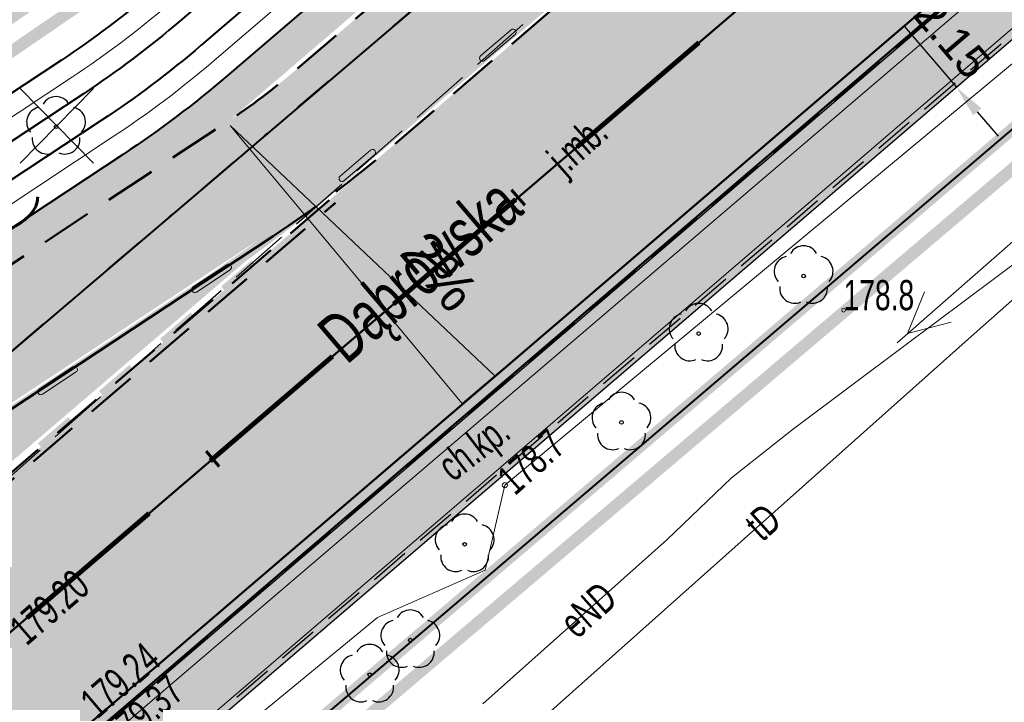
# Model space of a CAD drawing. Header units: metres. Extents: x 7429064 to 7431133, y 5709479 to 5714472.
# Tile 87 of 140: x 7429667 to 7429692, y 5709994 to 5710011. Entities that reach past the tile are written whole.
import ezdxf
from ezdxf.enums import TextEntityAlignment as Align

# ---------------------------------------------------------------- set-up
doc = ezdxf.new("R2010")
doc.units = ezdxf.units.M
for name, pattern in [('1', [0]), ('12', [3, 1, -1, 0, -1]), ('2_KTCR02', [1.5, 1, -0.5]), ('2_KTJZ01', [2, 1.5, -0.5]), ('2_KTKR01', [0]), ('3_14', [1, -1]), ('3_KTCR02', [1.5, 1, -0.5]), ('3_KTJZ01', [2, 1.5, -0.5]), ('3_KTKR01', [0]), ('4_SUPE_01', [0]), ('4_SUPT_01', [0]), ('4_SUPW_01', [0]), ('7_1', [0]), ('7_SUPE_01', [0]), ('7_SUPT_01', [0]), ('7_SUPW_01', [0]), ('ACAD_ISO03W100', [30, 12, -18]), ('CENTER2', [1.125, 0.75, -0.125, 0.125, -0.125]), ('DASHED', [19.05, 12.7, -6.35]), ('HIDDEN', [0.375, 0.25, -0.125])]:
    doc.linetypes.add(name, pattern=pattern)
for name, color, linetype in [('_1_Mapa', 7, 'Continuous'), ('_1_X-REFY', 7, 'Continuous'), ('C-DROGI-SYTUACJA-ETYKIETY', 7, 'Continuous'), ('zzz.gaHSDomyslna', 7, 'Continuous')]:
    doc.layers.add(name, color=color, linetype=linetype)
doc.layers.add('_Brudnopis', color=22, linetype='Continuous', lineweight=50, plot=False)
for name, color, linetype, lineweight in [('_D_4_ŚCIEK PRZYKRAWĘŻNIKOWY_2 KOSTKI', 200, 'DASHED', 50), ('_D_7_PAS DROGOWY-LINIA ROZGR TEREN INW', 222, 'HIDDEN', 50), ('_D_7_PAS DROGOWY_PODZIAL', 1, 'Continuous', 50), ('_D_7_TEREN NIEZBEDNY DLA OB_BUD', 252, 'HIDDEN', 50), ('_D_8_Wymiary', 7, 'Continuous', 20), ('_skarpy', 84, 'Continuous', 40), ('_wycinka_ZUDP', 1, 'Continuous', 30), ('D_1_KOCIE OCZKA', 7, 'Continuous', 50), ('D_1_LINIA_KRAWĘŻNIK KAM_20_30 WYN 0 CM_BEZ FAZY', 80, 'DASHED', 50), ('D_1_LINIA_KRAWĘŻNIK_BET_20_30 WYN 12 CM - III', 7, 'Continuous', 50), ('D_1_Nachylenie_poprzeczne', 7, 'Continuous', 20), ('DZIAŁKI_ZRID', 5, 'ACAD_ISO03W100', 60), ('gaPoziome', 7, 'Continuous', 30), ('GMINA_L_0', 252, '12', 35), ('KRAWĘŻNIK BETONOWY 12_25 WYN 0 CM', 250, 'DASHED', 50), ('KTCR_E_T_1', 252, 'Continuous', 15), ('KTCR_L_1', 252, '2_KTCR02', 30), ('KTJZ_E_T_0', 252, 'Continuous', 15), ('KTJZ_L_0', 252, '2_KTJZ01', 30), ('KTKR_L_0', 252, '2_KTKR01', 30), ('KTUL_E_T_0', 252, 'Continuous', 25), ('OBOP_T_1', 82, 'Continuous', 30), ('RTPW_T_0', 252, 'Continuous', 15), ('RTPW_T_1', 252, 'Continuous', 15), ('skarpa', 82, 'ŚLADY', 20), ('SUPE_E_T_3', 252, 'Continuous', 15), ('SUPE_L_3', 252, '4_SUPE_01', 18), ('SUPT_E_T_0', 252, 'Continuous', 15), ('SUPT_L_0', 252, '4_SUPT_01', 18), ('SUPW_L_0', 252, '4_SUPW_01', 18), ('SUTT_T_0', 252, 'Continuous', 18)]:
    doc.layers.add(name, color=color, linetype=linetype, lineweight=lineweight)
doc.layers.add('D_1_LINIA_OBRZEŻE_BET_6x30cm - III', color=24, linetype='Continuous', lineweight=30, transparency=0.3)
for name, color, linetype, lineweight, true_color, transparency in [('D_2_HECZ_CHODNIK_KOSTKA', 7, 'Continuous', 0, 0xf7f588, 0.35), ('D_2_HECZ_JEZDNIA KR3- NOWA KONSTRUKCJA', 7, 'Continuous', 13, 0x99e6ff, 0.3), ('D_2_HECZ_JEZDNIA KR3- NOWA KONSTRUKCJA G4', 7, 'Continuous', 13, 0xbdbdbd, 0.3), ('D_2_HECZ_ZATOKI AUTOBUSOWE', 7, 'Continuous', 0, 0x002e23, 0.5)]:
    doc.layers.add(name, color=color, linetype=linetype, lineweight=lineweight, true_color=true_color, transparency=transparency)
for name, color, linetype, lineweight, true_color in [('DZIALKA_L_0', 7, '1', 40, 0x008000), ('HECZ DROGI ROWEROWE', 7, 'Continuous', 13, 0xff8a8a), ('OBOP_T_1_a', 7, 'Continuous', 30, 0x008000)]:
    doc.layers.add(name, color=color, linetype=linetype, lineweight=lineweight, true_color=true_color)
doc.styles.add('ARIAL', font='arial.ttf')
doc.styles.add('major_arial', font='arial.ttf')
doc.linetypes.add('ŚLADY', pattern='A,3.81,[130,ltypeshp.shx,S=6.35,R=0,X=0,Y=0],3.81', length=7.62)
doc.dimstyles.new('major_500', dxfattribs={"dimtxt": 0.8, "dimasz": 0.8, "dimexe": 0.5, "dimexo": 1, "dimgap": 0.3, "dimtad": 1, "dimzin": 1, "dimdsep": 46, "dimtxsty": 'major_arial', "dimcen": 0, "dimse1": 1, "dimse2": 1, "dimaunit": 1, "dimadec": 1, "dimazin": 0, "dimtfac": 1, "dimtix": 1, "dimtmove": 0, "dimatfit": 3, "dimfxl": 2, "dimfxlon": 1, "dimtolj": 1, "dimarcsym": 0})

# ---------------------------------------------------------------- blocks, each defined once
blk = doc.blocks.new('*D48')
at = {"layer": '_D_8_Wymiary', "color": 0, "lineweight": -2, "transparency": 16777216}
for p, q in [((7429685.578, 5710015.18), (7429685.198, 5710014.855)), ((7429686.098, 5710014.572), (7429688.959, 5710011.23)), ((7429689.479, 5710010.622), (7429689.099, 5710010.297))]:
    blk.add_line(p, q, dxfattribs=at)
at = {"layer": '_D_8_Wymiary', "color": 0, "transparency": 16777216}
for points in [[(7429686.199, 5710014.659), (7429685.997, 5710014.486), (7429685.578, 5710015.18)], [(7429689.06, 5710011.316), (7429688.858, 5710011.143), (7429689.479, 5710010.622)]]:
    blk.add_solid(points, dxfattribs=at)
at = {"layer": 'Defpoints', "color": 0, "transparency": 16777216}
for p in [(7429685.93, 5710015.482), (7429689.479, 5710010.622), (7429689.623, 5710010.745)]:
    blk.add_point(p, dxfattribs=at)
at = {"layer": '_D_8_Wymiary', "color": 0, "transparency": 16777216, "insert": (7429688.067, 5710013.362), "char_height": 0.8, "attachment_point": 5, "rotation": 310.559, "style": 'major_arial'}
blk.add_mtext('\\A1;6.00', dxfattribs=at)
blk = doc.blocks.new('*D49')
at = {"layer": '_D_8_Wymiary', "color": 0, "lineweight": -2, "transparency": 16777216}
for p, q in [((7429688.959, 5710011.23), (7429688.439, 5710011.837)), ((7429689.479, 5710010.622), (7429689.099, 5710010.297)), ((7429689.479, 5710010.622), (7429690.779, 5710009.102)), ((7429690.779, 5710009.102), (7429691.159, 5710009.427)), ((7429691.3, 5710008.495), (7429691.82, 5710007.887))]:
    blk.add_line(p, q, dxfattribs=at)
at = {"layer": '_D_8_Wymiary', "color": 0, "transparency": 16777216}
for points in [[(7429689.06, 5710011.316), (7429688.858, 5710011.143), (7429689.479, 5710010.622)], [(7429691.401, 5710008.581), (7429691.198, 5710008.408), (7429690.779, 5710009.102)]]:
    blk.add_solid(points, dxfattribs=at)
at = {"layer": 'Defpoints', "color": 0, "transparency": 16777216}
for p in [(7429689.623, 5710010.745), (7429690.775, 5710009.099), (7429690.779, 5710009.102)]:
    blk.add_point(p, dxfattribs=at)
at = {"layer": '_D_8_Wymiary', "color": 0, "transparency": 16777216, "insert": (7429690.667, 5710010.323), "char_height": 0.8, "attachment_point": 5, "rotation": 310.559, "style": 'major_arial'}
blk.add_mtext('\\A1;2.15', dxfattribs=at)
blk = doc.blocks.new('A$C59100B2D')
at = {"layer": '_wycinka_ZUDP'}
for points in [[(0.701, -0.713), (-0.701, 0.713)], [(-0.7, -0.713), (0.701, 0.713)]]:
    blk.add_lwpolyline(points, dxfattribs=at)
blk = doc.blocks.new('3_OBOP02_01')
at = {"linetype": 'Continuous'}
blk.add_circle((0, 0), 0.045, dxfattribs=at)
for centre, start, end in [((0, 0.375), 30.1401, 149.8599), ((-0.357, 0.116), 102.1445, 221.86), ((0.357, 0.116), 318.14, 77.8555), ((-0.22, -0.303), 174.1482, 293.8542), ((0.22, -0.303), 246.1458, 5.8518)]:
    blk.add_arc(centre, 0.375, start, end, dxfattribs=at)
blk = doc.blocks.new('3_RTPW01')
at = {"linetype": 'Continuous'}
blk.add_circle((0, 0), 0.045, dxfattribs=at)
blk = doc.blocks.new('4_OBOP02_01')
at = {"linetype": 'Continuous'}
blk.add_circle((0, 0), 0.045, dxfattribs=at)
for centre, start, end in [((0, 0.375), 30.1401, 149.8599), ((-0.357, 0.116), 102.1445, 221.86), ((0.357, 0.116), 318.14, 77.8555), ((-0.22, -0.303), 174.1482, 293.8542), ((0.22, -0.303), 246.1458, 5.8518)]:
    blk.add_arc(centre, 0.375, start, end, dxfattribs=at)
blk = doc.blocks.new('7_SUPS01_07')
at = {"linetype": 'Continuous'}
blk.add_circle((0, 0), 0.0625, dxfattribs=at)
blk = doc.blocks.new('X-ref_MDCP_Szara')
at = {"layer": 'DZIALKA_L_0', "linetype": '1'}
for p, q in [((7429836.45, 5710146.5), (7429660.24, 5709996.55)), ((7429668.8, 5709988.15), (7429832.91, 5710127.96))]:
    blk.add_line(p, q, dxfattribs=at)
at = {"layer": 'GMINA_L_0', "linetype": '12'}
blk.add_line((7429660.24, 5709996.55), (7429836.45, 5710146.5), dxfattribs=at)
at = {"layer": 'KTCR_L_1', "linetype": '3_14'}
blk.add_line((7429669.51, 5709993.15), (7429691.93, 5710012.33), dxfattribs=at)
at = {"layer": 'KTCR_L_1', "linetype": '3_KTCR02'}
blk.add_line((7429693.03, 5710011.15), (7429670.48, 5709991.88), dxfattribs=at)
at = {"layer": 'KTJZ_L_0', "linetype": '3_KTJZ01'}
for p, q in [((7429665.37, 5709997.77), (7429687.8, 5710017.54)), ((7429691.93, 5710012.33), (7429669.51, 5709993.15))]:
    blk.add_line(p, q, dxfattribs=at)
at = {"layer": 'KTKR_L_0', "linetype": '3_KTKR01'}
blk.add_line((7429669.51, 5709993.15), (7429691.93, 5710012.33), dxfattribs=at)
at = {"layer": 'SUPE_L_3', "linetype": '7_SUPE_01'}
for p, q in [((7429689.303, 5710002.748), (7429693.062, 5710006.045)), ((7429689.5, 5710002.68), (7429692.58, 5710004.99)), ((7429689.566, 5710002.979), (7429689.988, 5710004.014)), ((7429689.566, 5710002.979), (7429690.648, 5710003.262)), ((7429686.73, 5710000.61), (7429689.5, 5710002.68)), ((7429685.19, 5709999.39), (7429686.73, 5710000.61)), ((7429683.58, 5709997.85), (7429685.19, 5709999.39)), ((7429679, 5709993.77), (7429683.58, 5709997.85))]:
    blk.add_line(p, q, dxfattribs=at)
at = {"layer": 'SUPT_L_0', "linetype": '7_SUPT_01'}
for p, q in [((7429679.55, 5709999.21), (7429709.97, 5710024.48)), ((7429691.22, 5710002.97), (7429697.61, 5710008.63)), ((7429680.47, 5709993.39), (7429691.22, 5710002.97)), ((7429679.06, 5709997.1), (7429679.55, 5709999.21)), ((7429676.38, 5709995.92), (7429679.06, 5709997.1)), ((7429663.52, 5709985.36), (7429676.38, 5709995.92))]:
    blk.add_line(p, q, dxfattribs=at)
at = {"layer": 'SUPW_L_0', "linetype": '7_SUPW_01'}
for p, q in [((7429659.872, 5709982.877), (7429732.87, 5710045.46)), ((7429694.747, 5710014.324), (7429659.01, 5709983.809))]:
    blk.add_line(p, q, dxfattribs=at)
at = {"layer": 'SUPW_L_0', "linetype": '7_1'}
for p, q in [((7429659.872, 5709982.877), (7429732.87, 5710045.46)), ((7429659.01, 5709983.809), (7429694.747, 5710014.324))]:
    blk.add_line(p, q, dxfattribs=at)
at = {"layer": 'OBOP_T_1'}
for p in [(7429686.98, 5710004.41), (7429684.37, 5710002.98), (7429682.45, 5710000.77), (7429678.55, 5709997.74), (7429677.2, 5709995.36), (7429676.19, 5709994.5)]:
    blk.add_blockref('3_OBOP02_01', p, dxfattribs=at)
at = {"layer": 'OBOP_T_1_a'}
blk.add_blockref('4_OBOP02_01', (7429668.39, 5710008.12), dxfattribs=at)
at = {"layer": 'RTPW_T_0'}
blk.add_blockref('3_RTPW01', (7429687.973, 5710003.56), dxfattribs=at)
at = {"layer": 'SUTT_T_0'}
blk.add_blockref('7_SUPS01_07', (7429679.55, 5709999.21), dxfattribs=at)
at = {"layer": 'KTCR_E_T_1', "width": 0.7}
blk.add_text('ch.kp.', height=0.75, rotation=37.5191, dxfattribs=at).set_placement((7429678.831, 5710000.066), align=Align.MIDDLE)
at = {"layer": 'KTJZ_E_T_0', "width": 0.7}
blk.add_text('j.mb.', height=0.75, rotation=41.5891, dxfattribs=at).set_placement((7429681.418, 5710007.597), align=Align.MIDDLE)
at = {"layer": 'KTUL_E_T_0', "width": 0.7}
blk.add_text('Dąbrowska', height=1.25, rotation=40.5459, dxfattribs=at).set_placement((7429677.534, 5710004.446), align=Align.MIDDLE)
at = {"layer": 'RTPW_T_0', "width": 0.7}
blk.add_text('178.8', height=0.75, dxfattribs=at).set_placement((7429687.973, 5710003.56))
at = {"layer": 'RTPW_T_1', "width": 0.7}
blk.add_text('179.20', height=0.75, rotation=40.8316, dxfattribs=at).set_placement((7429667.41, 5709995.48), align=Align.MIDDLE_LEFT)
blk.add_text('179.24', height=0.75, rotation=40.5245, dxfattribs=at).set_placement((7429669.41, 5709993.38))
blk.add_text('179.37', height=0.75, rotation=40.8091, dxfattribs=at).set_placement((7429669.51, 5709993.15), align=Align.TOP_LEFT)
at = {"layer": 'SUPE_E_T_3', "width": 0.7}
blk.add_text('eND', height=0.75, rotation=41.6956, dxfattribs=at).set_placement((7429681.625, 5709996.109), align=Align.MIDDLE)
at = {"layer": 'SUPT_E_T_0', "width": 0.7}
blk.add_text('tD', height=0.75, rotation=41.7062, dxfattribs=at).set_placement((7429685.97, 5709998.291), align=Align.MIDDLE)
at = {"layer": 'SUTT_T_0', "width": 0.7}
blk.add_text('178.7', height=0.75, rotation=41.9019, dxfattribs=at).set_placement((7429679.55, 5709999.21), align=Align.MIDDLE_LEFT)
blk = doc.blocks.new('*U280')
at = {"layer": 'zzz.gaHSDomyslna', "color": 140}
for points in [[(31.909, 27.31, 0.12, 0.12, 0), (34.948, 29.911, 0.12, 0.12, 0)], [(27.351, 23.408, 0.12, 0.12, 0), (30.389, 26.009, 0.12, 0.12, 0)], [(22.792, 19.507, 0.12, 0.12, 0), (25.831, 22.108, 0.12, 0.12, 0)], [(18.234, 15.606, 0.12, 0.12, 0), (21.273, 18.206, 0.12, 0.12, 0)]]:
    blk.add_lwpolyline(points, format="xyseb", dxfattribs=at)
blk = doc.blocks.new('gaHSPos')
at = {"color": 0, "linetype": 'Continuous', "lineweight": 0}
blk.add_point((0, 0), dxfattribs=at)
blk = doc.blocks.new('*U287')
at = {"layer": 'zzz.gaHSDomyslna', "color": 140}
for points in [[(39.506, 33.812, 0.24, 0.24, 0), (40.266, 34.462, 0.24, 0.24, 0)], [(37.987, 32.512, 0.24, 0.24, 0), (38.747, 33.162, 0.24, 0.24, 0)], [(36.467, 31.211, 0.24, 0.24, 0), (37.227, 31.861, 0.24, 0.24, 0)], [(34.948, 29.911, 0.24, 0.24, 0), (35.708, 30.561, 0.24, 0.24, 0)]]:
    blk.add_lwpolyline(points, format="xyseb", dxfattribs=at)
at = {"color": 140}
blk.add_blockref('gaHSPos', (40.553, 34.708), dxfattribs=at)
blk = doc.blocks.new('*U217')
at = {"linetype": 'Continuous', "lineweight": 0}
h = blk.add_hatch(color=0, dxfattribs=at)
edge = h.paths.add_edge_path()
edge.add_ellipse((-0.35, 0.6), major_axis=(0, 0.6), ratio=0.333333, start_angle=339.1791, end_angle=685.9352)
edge.add_line((-0.238, 1.097), (-0.232, 1.157))
edge.add_line((-0.232, 1.157), (0.005, 0.684))
edge.add_arc((-0.017, 0.673), 0.0247, 0, 26.5651, ccw=False)
edge.add_line((0.008, 0.673), (0.008, 0.425))
edge.add_arc((0.032, 0.425), 0.0247, 180, 270)
edge.add_line((0.032, 0.4), (0.076, 0.4))
edge.add_arc((0.076, 0.425), 0.0247, 270, 290.3551)
edge.add_line((0.085, 0.402), (0.158, 0.429))
edge.add_ellipse((0.35, 0.6), major_axis=(0, 0.6), ratio=0.333333, start_angle=106.5707, end_angle=378.3144)
edge.add_line((0.287, 1.17), (0.215, 1.519))
edge.add_line((0.215, 1.519), (0.251, 1.765))
edge.add_line((0.251, 1.765), (0.256, 1.765))
edge.add_line((0.256, 1.765), (0.271, 1.808))
edge.add_line((0.271, 1.808), (0.271, 1.863))
edge.add_line((0.271, 1.863), (0.143, 1.863))
edge.add_line((0.143, 1.863), (0.137, 1.808))
edge.add_line((0.137, 1.808), (0.203, 1.765))
edge.add_line((0.203, 1.765), (0.185, 1.641))
edge.add_line((0.185, 1.641), (-0.18, 1.641))
edge.add_line((-0.18, 1.641), (-0.159, 1.833))
edge.add_spline(control_points=[(-0.159, 1.833), (-0.157, 1.839), (-0.147, 1.859), (-0.12, 1.861), (-0.1, 1.863)], knot_values=[0, 0, 0, 0, 0.02025, 0.071822, 0.071822, 0.071822, 0.071822], degree=3, periodic=0)
edge.add_line((-0.1, 1.863), (-0.05, 1.863))
edge.add_line((-0.05, 1.863), (-0.05, 2))
edge.add_line((-0.05, 2), (-0.131, 2))
edge.add_spline(control_points=[(-0.131, 2), (-0.139, 1.999), (-0.149, 1.994), (-0.157, 1.989)], knot_values=[0.067484, 0.067484, 0.067484, 0.067484, 0.093736, 0.093736, 0.093736, 0.093736], degree=3, periodic=0)
edge.add_arc((-0.116, 1.918), 0.0817, 120.1379, 168.8933)
edge.add_line((-0.196, 1.934), (-0.279, 1.161))
h.paths.add_polyline_path([(-0.195, 1.5), (0.165, 1.5), (0.05, 0.7), (-0.222, 1.244)], flags=16)
edge = h.paths.add_edge_path(flags=16)
edge.add_ellipse((-0.35, 0.6), major_axis=(0, -0.45), ratio=0.350072, start_angle=159.1526, end_angle=502.0815, ccw=False)
edge.add_line((-0.294, 1.021), (-0.325, 0.734))
edge.add_arc((-0.337, 0.736), 0.0128, 322.797, 353.8856, ccw=False)
edge.add_line((-0.327, 0.728), (-0.359, 0.686))
edge.add_arc((-0.33, 0.663), 0.0365, 142.797, 180)
edge.add_line((-0.367, 0.663), (-0.367, 0.571))
edge.add_arc((-0.354, 0.571), 0.0128, 180, 270)
edge.add_line((-0.354, 0.558), (-0.346, 0.558))
edge.add_arc((-0.346, 0.571), 0.0128, 270, 333.0195)
edge.add_spline(control_points=[(-0.335, 0.565), (-0.322, 0.589), (-0.301, 0.632), (-0.283, 0.681), (-0.28, 0.703), (-0.28, 0.705)], knot_values=[0.007888, 0.007888, 0.007888, 0.007888, 0.089431, 0.152858, 0.158023, 0.158023, 0.158023, 0.158023], degree=3, periodic=0)
edge.add_line((-0.28, 0.705), (-0.253, 0.955))
edge = h.paths.add_edge_path(flags=16)
edge.add_line((0.195, 1.379), (0.249, 1.118))
edge.add_ellipse((0.35, 0.6), major_axis=(0, 0.6), ratio=0.333333, start_angle=390.3444, end_angle=440.4059)
edge.add_line((0.153, 0.7), (0.098, 0.7))
edge.add_line((0.098, 0.7), (0.195, 1.379))
edge = h.paths.add_edge_path(flags=16)
edge.add_ellipse((0.35, 0.6), major_axis=(0, -0.45), ratio=0.350072, start_angle=290.1309, end_angle=617.1604, ccw=False)
edge.add_line((0.202, 0.445), (0.35, 0.5))
edge.add_arc((0.278, 0.595), 0.119, 307.1318, 362.4334)
edge.add_line((0.397, 0.6), (0.397, 0.675))
edge.add_arc((0.372, 0.675), 0.0247, 0, 90)
edge.add_line((0.372, 0.7), (0.196, 0.7))
blk = doc.blocks.new('*U218')
at = {"linetype": 'Continuous', "lineweight": 0}
h = blk.add_hatch(color=0, dxfattribs=at)
edge = h.paths.add_edge_path()
edge.add_ellipse((-0.35, 0.6), major_axis=(0, 0.6), ratio=0.333333, start_angle=339.1791, end_angle=685.9352)
edge.add_line((-0.238, 1.097), (-0.232, 1.157))
edge.add_line((-0.232, 1.157), (0.005, 0.684))
edge.add_arc((-0.017, 0.673), 0.0247, 0, 26.5651, ccw=False)
edge.add_line((0.008, 0.673), (0.008, 0.425))
edge.add_arc((0.032, 0.425), 0.0247, 180, 270)
edge.add_line((0.032, 0.4), (0.076, 0.4))
edge.add_arc((0.076, 0.425), 0.0247, 270, 290.3551)
edge.add_line((0.085, 0.402), (0.158, 0.429))
edge.add_ellipse((0.35, 0.6), major_axis=(0, 0.6), ratio=0.333333, start_angle=106.5707, end_angle=378.3144)
edge.add_line((0.287, 1.17), (0.215, 1.519))
edge.add_line((0.215, 1.519), (0.251, 1.765))
edge.add_line((0.251, 1.765), (0.256, 1.765))
edge.add_line((0.256, 1.765), (0.271, 1.808))
edge.add_line((0.271, 1.808), (0.271, 1.863))
edge.add_line((0.271, 1.863), (0.143, 1.863))
edge.add_line((0.143, 1.863), (0.137, 1.808))
edge.add_line((0.137, 1.808), (0.203, 1.765))
edge.add_line((0.203, 1.765), (0.185, 1.641))
edge.add_line((0.185, 1.641), (-0.18, 1.641))
edge.add_line((-0.18, 1.641), (-0.159, 1.833))
edge.add_spline(control_points=[(-0.159, 1.833), (-0.157, 1.839), (-0.147, 1.859), (-0.12, 1.861), (-0.1, 1.863)], knot_values=[0, 0, 0, 0, 0.02025, 0.071822, 0.071822, 0.071822, 0.071822], degree=3, periodic=0)
edge.add_line((-0.1, 1.863), (-0.05, 1.863))
edge.add_line((-0.05, 1.863), (-0.05, 2))
edge.add_line((-0.05, 2), (-0.131, 2))
edge.add_spline(control_points=[(-0.131, 2), (-0.139, 1.999), (-0.149, 1.994), (-0.157, 1.989)], knot_values=[0.067484, 0.067484, 0.067484, 0.067484, 0.093736, 0.093736, 0.093736, 0.093736], degree=3, periodic=0)
edge.add_arc((-0.116, 1.918), 0.0817, 120.1379, 168.8933)
edge.add_line((-0.196, 1.934), (-0.279, 1.161))
h.paths.add_polyline_path([(-0.195, 1.5), (0.165, 1.5), (0.05, 0.7), (-0.222, 1.244)], flags=16)
edge = h.paths.add_edge_path(flags=16)
edge.add_ellipse((-0.35, 0.6), major_axis=(0, -0.45), ratio=0.350072, start_angle=159.1526, end_angle=502.0815, ccw=False)
edge.add_line((-0.294, 1.021), (-0.325, 0.734))
edge.add_arc((-0.337, 0.736), 0.0128, 322.797, 353.8856, ccw=False)
edge.add_line((-0.327, 0.728), (-0.359, 0.686))
edge.add_arc((-0.33, 0.663), 0.0365, 142.797, 180)
edge.add_line((-0.367, 0.663), (-0.367, 0.571))
edge.add_arc((-0.354, 0.571), 0.0128, 180, 270)
edge.add_line((-0.354, 0.558), (-0.346, 0.558))
edge.add_arc((-0.346, 0.571), 0.0128, 270, 333.0195)
edge.add_spline(control_points=[(-0.335, 0.565), (-0.322, 0.589), (-0.301, 0.632), (-0.283, 0.681), (-0.28, 0.703), (-0.28, 0.705)], knot_values=[0.007888, 0.007888, 0.007888, 0.007888, 0.089431, 0.152858, 0.158023, 0.158023, 0.158023, 0.158023], degree=3, periodic=0)
edge.add_line((-0.28, 0.705), (-0.253, 0.955))
edge = h.paths.add_edge_path(flags=16)
edge.add_line((0.195, 1.379), (0.249, 1.118))
edge.add_ellipse((0.35, 0.6), major_axis=(0, 0.6), ratio=0.333333, start_angle=390.3444, end_angle=440.4059)
edge.add_line((0.153, 0.7), (0.098, 0.7))
edge.add_line((0.098, 0.7), (0.195, 1.379))
edge = h.paths.add_edge_path(flags=16)
edge.add_ellipse((0.35, 0.6), major_axis=(0, -0.45), ratio=0.350072, start_angle=290.1309, end_angle=617.1604, ccw=False)
edge.add_line((0.202, 0.445), (0.35, 0.5))
edge.add_arc((0.278, 0.595), 0.119, 307.1318, 362.4334)
edge.add_line((0.397, 0.6), (0.397, 0.675))
edge.add_arc((0.372, 0.675), 0.0247, 0, 90)
edge.add_line((0.372, 0.7), (0.196, 0.7))
blk = doc.blocks.new('*U210')
at = {"layer": 'zzz.gaHSDomyslna', "color": 140}
blk.add_lwpolyline([(0, 0, 0.24, 0.24, 0), (5.822, 3.844, 0.24, 0.24, 0.031099), (8.779, 6.072, 0.24, 0.24, 0), (20.467, 16.076, 0.24, 0.24, 0)], format="xyseb", dxfattribs=at)
at = {"color": 140}
for p in [(20.467, 16.076), (0, 0)]:
    blk.add_blockref('gaHSPos', p, dxfattribs=at)
blk = doc.blocks.new('spearator')
at = {"layer": 'D_1_KOCIE OCZKA'}
h = blk.add_hatch(color=12, dxfattribs=at)
h.dxf.hatch_style = 1
edge = h.paths.add_edge_path()
edge.add_line((7429810.877, 5710121.625), (7429811.641, 5710122.271))
edge.add_arc((7429811.592, 5710122.328), 0.075, 310.2315, 490.2315)
edge.add_line((7429811.544, 5710122.386), (7429810.781, 5710121.74))
edge.add_arc((7429810.829, 5710121.683), 0.075, 130.2315, 310.2315)
at = {"layer": 'D_1_KOCIE OCZKA', "lineweight": 18, "flags": 128}
blk.add_lwpolyline([(7429810.877, 5710121.625), (7429811.641, 5710122.271, 1), (7429811.544, 5710122.386), (7429810.781, 5710121.74, 1)], format="xyb", close=True, dxfattribs=at)
blk = doc.blocks.new('X-ref_SOR')
at = {"layer": 'D_1_KOCIE OCZKA'}
for p, rotation in [((32629.879, -42489.021), 0.327517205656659), ((32626.384, -42492.012), 0.327517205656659), ((-612462.315, 900465.969), 353.3374270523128), ((-612466.144, 900463.428), 353.3374270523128)]:
    blk.add_blockref('spearator', p, dxfattribs=dict(at, rotation=rotation))
at = {"layer": 'gaPoziome'}
for name, p in [('*U210', (7429666.336, 5710000.426)), ('*U280', (7429649.431, 5709980.304)), ('*U287', (7429633.068, 5709970.248))]:
    blk.add_blockref(name, p, dxfattribs=at)
at = {"layer": 'gaPoziome', "color": 140}
for name, p, rotation in [('*U218', (7429674.011, 5710008.397), 133.0520364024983), ('*U217', (7429671.89, 5710005.179), 308.4891535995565)]:
    blk.add_blockref(name, p, dxfattribs=dict(at, rotation=rotation))
blk = doc.blocks.new('AeccTickLine')
at = {"color": 0, "linetype": 'ByBlock', "lineweight": -2}
blk.add_line((0, 1), (0, -1), dxfattribs=at)
blk = doc.blocks.new('OŚ_Dąbrowskiego_1')
at = {"layer": '_D_8_Wymiary', "color": 1, "linetype": 'CENTER2', "lineweight": 35, "flags": 128}
blk.add_lwpolyline([(7429230.998, 5709660.664), (7429273.145, 5709676.622, 0.085629), (7429337.582, 5709714.618), (7429502.301, 5709854.381), (7429714.669, 5710036.139), (7429868.111, 5710165.952)], format="xyb", dxfattribs=at)
at = {"layer": 'C-DROGI-SYTUACJA-ETYKIETY', "color": 7, "linetype": 'Continuous', "lineweight": 60, "xscale": 0.25, "yscale": 0.25, "zscale": 0.25, "rotation": 40.55900962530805}
for p in [(7429679.881, 5710006.365), (7429672.284, 5709999.863)]:
    blk.add_blockref('AeccTickLine', p, dxfattribs=at)

msp = doc.modelspace()

# ---------------------------------------------------------------- hatches: boundary and pattern name
at = {"layer": 'D_1_Nachylenie_poprzeczne', "transparency": 33554508}
h = msp.add_hatch(color=256, dxfattribs=at)
h.dxf.hatch_style = 1
h.paths.add_polyline_path([(7429679.302, 5710001.932), (7429678.489, 5710001.244), (7429672.722, 5710008.149)])
at = {"layer": 'D_2_HECZ_CHODNIK_KOSTKA', "transparency": 33554585}
h = msp.add_hatch(color=256, dxfattribs=at)
h.dxf.hatch_style = 1
h.paths.add_polyline_path([(7429638.934, 5709954.087), (7429640.777, 5709951.999), (7429638.441, 5709949.938), (7429636.626, 5709951.994)], flags=16)
edge = h.paths.add_edge_path(flags=16)
edge.add_arc((7429654.582, 5709963.368), 1.5, 0, 360)
h.paths.add_polyline_path([(7429662.693, 5709978.696), (7429660.193, 5709981.617), (7429660.302, 5709983.027), (7429663.87, 5709986.081), (7429664.797, 5709985.745), (7429665.85, 5709979.514), (7429664.189, 5709978.469)], flags=16)
edge = h.paths.add_edge_path(flags=16)
edge.add_arc((7429638.601, 5709947.846), 0.045, 131.8272, 219.3849)
edge.add_line((7429638.566, 5709947.817), (7429636.832, 5709946.394))
edge.add_line((7429636.832, 5709946.394), (7429635.391, 5709947.983))
edge.add_line((7429635.391, 5709947.983), (7429637.179, 5709949.435))
edge.add_line((7429637.179, 5709949.435), (7429638.571, 5709947.879))
edge = h.paths.add_edge_path(flags=16)
edge.add_arc((7429645.82, 5709955.199), 1.5, 0, 180)
edge.add_arc((7429645.82, 5709955.199), 1.5, 180, 360)
edge = h.paths.add_edge_path()
edge.add_line((7429712.034, 5710029.935), (7429658.242, 5709983.896))
edge.add_arc((7429659.833, 5709982.472), 2.136, 138.1636, 217.4167)
edge.add_line((7429658.137, 5709981.174), (7429662.461, 5709976.122))
edge.add_line((7429662.461, 5709976.122), (7429648.558, 5709964.222))
edge.add_line((7429648.558, 5709964.222), (7429646.835, 5709966.236))
edge.add_line((7429646.835, 5709966.236), (7429635.022, 5709956.126))
edge.add_arc((7429638.273, 5709952.327), 5, 130.559, 179.1421)
edge.add_line((7429633.274, 5709952.402), (7429636.193, 5709940.012))
edge.add_line((7429636.193, 5709940.012), (7429636.937, 5709940.297))
edge.add_line((7429636.937, 5709940.297), (7429638.161, 5709941.514))
edge.add_line((7429638.161, 5709941.514), (7429636.84, 5709943.07))
edge.add_line((7429636.84, 5709943.07), (7429641.44, 5709947.06))
edge.add_line((7429641.44, 5709947.06), (7429642.8, 5709945.53))
edge.add_line((7429642.8, 5709945.53), (7429644.87, 5709947.34))
edge.add_line((7429644.87, 5709947.34), (7429643.5, 5709948.96))
edge.add_line((7429643.5, 5709948.96), (7429652.14, 5709956.36))
edge.add_line((7429652.14, 5709956.36), (7429658.31, 5709961.76))
edge.add_line((7429658.31, 5709961.76), (7429659.652, 5709960.219))
edge.add_line((7429659.652, 5709960.219), (7429660.67, 5709961.16))
edge.add_line((7429660.67, 5709961.16), (7429659.38, 5709962.66))
edge.add_line((7429659.38, 5709962.66), (7429662.38, 5709965.27))
edge.add_line((7429662.38, 5709965.27), (7429663.721, 5709963.735))
edge.add_line((7429663.721, 5709963.735), (7429664.65, 5709964.56))
edge.add_line((7429664.65, 5709964.56), (7429661.84, 5709967.78))
edge.add_line((7429661.84, 5709967.78), (7429666.72, 5709971.95))
edge.add_line((7429666.72, 5709971.95), (7429664.152, 5709974.98))
edge.add_line((7429664.152, 5709974.98), (7429668.661, 5709978.913))
edge.add_line((7429668.661, 5709978.913), (7429667.19, 5709980.588))
edge.add_line((7429667.19, 5709980.588), (7429666.126, 5709986.882))
edge.add_line((7429666.126, 5709986.882), (7429666.719, 5709988.519))
edge.add_line((7429666.719, 5709988.519), (7429714.477, 5710029.393))
edge.add_line((7429714.477, 5710029.393), (7429714.151, 5710029.773))
edge.add_line((7429714.151, 5710029.773), (7429712.034, 5710029.935))
edge = h.paths.add_edge_path()
edge.add_line((7429827.678, 5710127.816), (7429718.119, 5710035.128))
edge.add_line((7429718.119, 5710035.128), (7429717.952, 5710033.022))
edge.add_line((7429717.952, 5710033.022), (7429718.278, 5710032.643))
edge.add_line((7429718.278, 5710032.643), (7429831.149, 5710128.133))
edge.add_arc((7429829.636, 5710125.542), 3, 59.7039, 130.7355)
at = {"layer": 'D_2_HECZ_JEZDNIA KR3- NOWA KONSTRUKCJA'}
h = msp.add_hatch(color=256, dxfattribs=at)
h.dxf.hatch_style = 1
edge = h.paths.add_edge_path()
edge.add_arc((7429610.557, 5709990.469), 30, 310.559, 314.2935)
edge.add_arc((7429610.557, 5709990.469), 30, 314.2935, 325.3941)
edge.add_line((7429635.249, 5709973.431), (7429635.899, 5709972.672))
edge.add_line((7429635.899, 5709972.672), (7429667.702, 5709999.89))
edge.add_line((7429667.702, 5709999.89), (7429675.246, 5710006.347))
edge.add_line((7429675.246, 5710006.347), (7429712.724, 5710038.423))
edge.add_line((7429712.724, 5710038.423), (7429823.828, 5710132.378))
edge.add_line((7429823.828, 5710132.378), (7429834.316, 5710141.377))
edge.add_line((7429834.316, 5710141.377), (7429846.156, 5710151.524))
edge.add_line((7429846.156, 5710151.524), (7429850.099, 5710146.734))
edge.add_line((7429850.099, 5710146.734), (7429838.187, 5710136.85))
edge.add_line((7429838.187, 5710136.85), (7429827.698, 5710127.833))
edge.add_line((7429827.698, 5710127.833), (7429716.613, 5710033.854))
edge.add_line((7429716.613, 5710033.854), (7429633.474, 5709962.699))
edge.add_arc((7429636.726, 5709958.9), 5, 130.559, 193.2571)
edge.add_line((7429631.859, 5709957.753), (7429636.051, 5709939.958))
edge.add_line((7429636.051, 5709939.958), (7429630.653, 5709938.888))
edge.add_line((7429630.653, 5709938.888), (7429629.491, 5709943.821))
edge.add_arc((7429623.651, 5709942.445), 6, 13.2571, 130.559)
edge.add_line((7429619.749, 5709947.003), (7429619.729, 5709946.986))
edge.add_line((7429619.729, 5709946.986), (7429617.779, 5709949.265))
edge.add_line((7429617.779, 5709949.265), (7429606.383, 5709939.512))
edge.add_line((7429606.383, 5709939.512), (7429594.274, 5709929.149))
edge.add_line((7429594.274, 5709929.149), (7429594.825, 5709928.314))
edge.add_line((7429594.825, 5709928.314), (7429589.708, 5709924.935))
edge.add_arc((7429606.237, 5709899.9), 30, 123.434, 130.559)
edge.add_line((7429586.73, 5709922.692), (7429529.23, 5709873.48))
edge.add_line((7429529.23, 5709873.48), (7429502.179, 5709850.343))
edge.add_line((7429502.179, 5709850.343), (7429339.523, 5709712.33))
edge.add_arc((7429194.822, 5709882.942), 223.711, 294.66533, 310.3021, ccw=False)
edge.add_arc((7429190.304, 5709894.737), 236.317, 290.79615, 294.46753, ccw=False)
edge.add_line((7429274.207, 5709673.816), (7429245.41, 5709663.13))
edge.add_line((7429245.41, 5709663.13), (7429242.106, 5709661.907))
edge.add_line((7429242.106, 5709661.907), (7429240.354, 5709666.717))
edge.add_line((7429240.354, 5709666.717), (7429244.254, 5709668.201))
edge.add_line((7429244.254, 5709668.201), (7429272.082, 5709679.428))
edge.add_arc((7429195.246, 5709882.369), 217, 290.73736, 310.31443)
edge.add_line((7429335.641, 5709716.905), (7429500.355, 5709856.664))
edge.add_line((7429500.355, 5709856.664), (7429629.269, 5709966.997))
edge.add_line((7429629.269, 5709966.997), (7429630.064, 5709967.677))
at = {"layer": 'D_2_HECZ_JEZDNIA KR3- NOWA KONSTRUKCJA G4'}
h = msp.add_hatch(color=256, dxfattribs=at)
h.dxf.hatch_style = 1
edge = h.paths.add_edge_path()
edge.add_line((7429672.732, 5710008.302), (7429687.361, 5710020.823))
edge.add_arc((7429682.619, 5710019.238), 5, 18.4729, 29.0221)
edge.add_line((7429686.991, 5710021.664), (7429672.645, 5710009.386))
edge.add_arc((7429655.739, 5710029.139), 26, 303.434, 310.559, ccw=False)
edge.add_line((7429670.064, 5710007.441), (7429665.415, 5710004.371))
edge.add_arc((7429655.222, 5710019.81), 18.5, 287.2523, 303.434, ccw=False)
edge.add_line((7429660.708, 5710002.142), (7429655.099, 5710000.4))
edge.add_arc((7429662.069, 5709977.958), 23.5, 107.2523, 130.559)
edge.add_line((7429646.788, 5709995.812), (7429635.576, 5709986.215))
edge.add_line((7429635.576, 5709986.215), (7429621.501, 5709966.413))
edge.add_line((7429621.501, 5709966.413), (7429622.093, 5709965.722))
edge.add_line((7429622.093, 5709965.722), (7429622.093, 5709965.721))
edge.add_line((7429622.093, 5709965.721), (7429634.608, 5709983.335))
edge.add_arc((7429650.82, 5709972.284), 19.62, 129.4409, 145.7176, ccw=False)
edge.add_line((7429638.356, 5709987.436), (7429647.361, 5709995.143))
edge.add_arc((7429665.844, 5709971.12), 30.311, 110.2359, 127.5754, ccw=False)
edge.add_line((7429655.36, 5709999.56), (7429660.969, 5710001.302))
edge.add_arc((7429642.846, 5710044.626), 46.962, 292.7011, 298.3903)
edge.add_line((7429665.175, 5710003.312), (7429672.654, 5710008.25))
edge.add_arc((7429663.288, 5710022.437), 17, 303.434, 303.7472)
at = {"layer": 'D_2_HECZ_ZATOKI AUTOBUSOWE', "transparency": 33554585}
h = msp.add_hatch(color=256, dxfattribs=at)
h.dxf.hatch_style = 1
edge = h.paths.add_edge_path()
edge.add_line((7429635.366, 5709973.602), (7429635.921, 5709972.954))
edge.add_line((7429635.921, 5709972.954), (7429674.008, 5710005.55))
edge.add_arc((7429657.258, 5710030.439), 30, 303.434, 303.9394, ccw=False)
edge.add_line((7429673.788, 5710005.404), (7429656.72, 5709994.135))
edge.add_arc((7429673.25, 5709969.1), 30, 123.434, 130.559)
edge.add_line((7429653.743, 5709991.892), (7429642.347, 5709982.138))
edge.add_arc((7429661.854, 5709959.346), 30, 130.559, 148.7539)
edge.add_arc((7429610.557, 5709990.469), 30, 325.7896, 328.7539, ccw=False)
at = {"layer": 'HECZ DROGI ROWEROWE'}
h = msp.add_hatch(color=256, dxfattribs=at)
h.dxf.hatch_style = 1
edge = h.paths.add_edge_path()
edge.add_arc((7429796.82, 5710136.433), 20.404, 308.0322, 334.2528)
edge.add_arc((7429835.93, 5710116.897), 23.318, 143.7897, 152.7624, ccw=False)
edge.add_arc((7429839.325, 5710112.767), 28.527, 132.1511, 141.1238, ccw=False)
edge.add_line((7429820.181, 5710133.917), (7429834.124, 5710145.713))
edge.add_arc((7429837.354, 5710141.896), 5, 102.0154, 130.2315, ccw=False)
edge.add_line((7429836.313, 5710146.786), (7429842.063, 5710148.01))
edge.add_line((7429842.063, 5710148.01), (7429845.234, 5710150.73))
edge.add_line((7429845.234, 5710150.73), (7429843.045, 5710150.264))
edge.add_arc((7429842.629, 5710152.22), 2, 169.0596, 282.0154, ccw=False)
edge.add_line((7429840.665, 5710152.6), (7429846.908, 5710184.895))
edge.add_arc((7429848.38, 5710184.61), 1.5, 109.3988, 169.0596, ccw=False)
edge.add_line((7429847.882, 5710186.025), (7429848.854, 5710186.367))
edge.add_line((7429848.854, 5710186.367), (7429847.265, 5710191.424))
edge.add_line((7429847.265, 5710191.424), (7429846.903, 5710192.479))
edge.add_line((7429846.903, 5710192.479), (7429845.675, 5710198.449))
edge.add_arc((7429825.958, 5710195.082), 20.002, -10.9391, 9.6882, ccw=False)
edge.add_line((7429845.597, 5710191.287), (7429839.403, 5710159.242))
edge.add_arc((7429819.766, 5710163.038), 20, 310.2315, 349.0596, ccw=False)
edge.add_line((7429832.684, 5710147.769), (7429817.64, 5710135.042))
edge.add_arc((7429832.495, 5710117.483), 23, 130.2315, 151.7604)
edge.add_arc((7429794.613, 5710137.829), 20, 310.2315, 331.7604, ccw=False)
edge.add_line((7429807.531, 5710122.56), (7429710.78, 5710040.708))
edge.add_line((7429710.78, 5710040.708), (7429674.341, 5710009.522))
edge.add_arc((7429663.288, 5710022.437), 17, 303.434, 310.559, ccw=False)
edge.add_line((7429672.654, 5710008.25), (7429665.175, 5710003.312))
edge.add_arc((7429654.155, 5710020.002), 20, 287.2523, 303.434, ccw=False)
edge.add_line((7429660.087, 5710000.902), (7429655.396, 5709999.445))
edge.add_arc((7429662.069, 5709977.958), 22.5, 107.2523, 130.559)
edge.add_line((7429647.439, 5709995.052), (7429638.424, 5709987.337))
edge.add_arc((7429653.054, 5709970.242), 22.5, 130.559, 144.5953)
edge.add_line((7429634.715, 5709983.278), (7429621.962, 5709965.306))
edge.add_arc((7429606.364, 5709977.009), 19.5, 310.559, 323.1201, ccw=False)
edge.add_line((7429619.043, 5709962.194), (7429498.409, 5709858.948))
edge.add_line((7429498.409, 5709858.948), (7429409.747, 5709783.718))
edge.add_line((7429409.747, 5709783.718), (7429333.7, 5709719.193))
edge.add_arc((7429195.246, 5709882.369), 214, 294.99294, 310.31443, ccw=False)
edge.add_line((7429285.662, 5709688.408), (7429286.787, 5709685.755))
edge.add_arc((7429195.216, 5709882.43), 216.948, 294.96649, 310.31053)
edge.add_line((7429335.566, 5709716.997), (7429500.277, 5709856.756))
edge.add_line((7429500.277, 5709856.756), (7429621.38, 5709960.403))
edge.add_line((7429621.38, 5709960.403), (7429627.625, 5709965.748))
edge.add_line((7429627.625, 5709965.748), (7429629.904, 5709967.698))
edge.add_line((7429629.904, 5709967.698), (7429629.179, 5709968.529))
edge.add_arc((7429630.687, 5709969.843), 2, 144.5953, 221.0823, ccw=False)
edge.add_line((7429629.056, 5709971.002), (7429636.752, 5709981.829))
edge.add_arc((7429653.054, 5709970.242), 20, 130.559, 144.5953, ccw=False)
edge.add_line((7429640.049, 5709985.437), (7429649.631, 5709993.62))
edge.add_arc((7429662.069, 5709977.958), 20, 107.2523, 128.4533, ccw=False)
edge.add_line((7429656.137, 5709997.058), (7429665.185, 5709999.868))
edge.add_line((7429665.185, 5709999.868), (7429673.721, 5710005.504))
edge.add_arc((7429657.258, 5710030.439), 29.88, 303.434, 310.559)
edge.add_line((7429676.687, 5710007.738), (7429712.64, 5710038.509))
edge.add_line((7429712.64, 5710038.509), (7429809.391, 5710120.361))
edge.add_line((7429809.391, 5710120.361), (7429809.391, 5710120.361))

# ---------------------------------------------------------------- linework, layer by layer
at = {"layer": '_Brudnopis', "flags": 128}
msp.add_lwpolyline([(7429230.998, 5709660.664), (7429273.145, 5709676.622, 0.085605), (7429337.585, 5709714.618), (7429368.823, 5709741.125), (7429502.301, 5709854.381), (7429714.669, 5710036.139), (7429868.111, 5710165.952)], format="xyb", dxfattribs=at)
msp.add_lwpolyline([(7429504.409, 5709851.907), (7429716.775, 5710033.663), (7429870.21, 5710163.471)], dxfattribs=at)
at = {"layer": '_D_4_ŚCIEK PRZYKRAWĘŻNIKOWY_2 KOSTKI', "ltscale": 0.1, "elevation": 0, "flags": 128}
msp.add_lwpolyline([(7429631.646, 5709968.834), (7429675.343, 5710006.233)], dxfattribs=at)
at = {"layer": '_D_7_PAS DROGOWY-LINIA ROZGR TEREN INW', "ltscale": 10, "const_width": 0.3, "flags": 128}
for points in [[(7429287.498, 5709689.141), (7429307.71, 5709696.948), (7429435.698, 5709805.84), (7429660.078, 5709996.74), (7429836.288, 5710146.69)], [(7429668.8, 5709988.15), (7429832.91, 5710127.96)]]:
    msp.add_lwpolyline(points, dxfattribs=at)
at = {"layer": '_D_7_PAS DROGOWY_PODZIAL', "ltscale": 0.2, "const_width": 0.3, "flags": 128}
msp.add_lwpolyline([(7429838.788, 5710158.699), (7429835.061, 5710151.867), (7429707.929, 5710044.059), (7429670.336, 5710012.083), (7429661.685, 5710006.163), (7429648.718, 5710002.136), (7429632.935, 5709988.628), (7429615.789, 5709965.397), (7429495.458, 5709862.411), (7429330.756, 5709722.662), (7429319.402, 5709713.684), (7429307.842, 5709705.758), (7429296.806, 5709699.189), (7429282.846, 5709692.117), (7429269.349, 5709686.304), (7429250.2, 5709678.58), (7429239.824, 5709670.46)], dxfattribs=at)
at = {"layer": '_D_7_TEREN NIEZBEDNY DLA OB_BUD', "ltscale": 10, "const_width": 0.3, "flags": 128}
msp.add_lwpolyline([(7429838.642, 5710133.498), (7429838.163, 5710130.983), (7429669.785, 5709988.07), (7429674.221, 5709982.833), (7429665.132, 5709974.906), (7429667.705, 5709971.871), (7429662.832, 5709967.707), (7429665.637, 5709964.494), (7429637.109, 5709939.516), (7429616.438, 5709933.991), (7429410.711, 5709758.425), (7429398.46, 5709756.965), (7429363.725, 5709727.377), (7429364.497, 5709726.485), (7429330.157, 5709696.304), (7429317.553, 5709687.475), (7429303.139, 5709679.24), (7429296.402, 5709677.454), (7429295.854, 5709678.755), (7429285.213, 5709675.171), (7429285.468, 5709665.629), (7429278.469, 5709665.47), (7429278.347, 5709670.061), (7429254.481, 5709660.887), (7429229.937, 5709651.368), (7429224.487, 5709665.833), (7429244.657, 5709675.131), (7429249.847, 5709679.192), (7429269.079, 5709686.95), (7429282.549, 5709692.752), (7429296.468, 5709699.803), (7429307.464, 5709706.348), (7429318.986, 5709714.248), (7429330.313, 5709723.204), (7429495.004, 5709862.943), (7429615.273, 5709965.877), (7429632.42, 5709989.108), (7429648.373, 5710002.762), (7429661.377, 5710006.8), (7429669.911, 5710012.64), (7429707.476, 5710044.593), (7429834.508, 5710152.316), (7429838.121, 5710158.939), (7429844.755, 5710193.28), (7429843.741, 5710206.48), (7429852.314, 5710203.598), (7429849.368, 5710188.375), (7429850.227, 5710185.684), (7429848.746, 5710185.163), (7429846.827, 5710175.247), (7429842.58, 5710153.283), (7429856.534, 5710164.104), (7429864.199, 5710154.59)], close=True, dxfattribs=at)
at = {"layer": '_skarpy', "flags": 128}
for points in [[(7429684.487, 5710023.207), (7429670.824, 5710011.513, -0.031099), (7429668.521, 5710009.778), (7429663.872, 5710006.708, -0.070723), (7429659.878, 5710004.816), (7429654.269, 5710003.075, 0.102047), (7429644.968, 5709997.939), (7429633.493, 5709988.118), (7429620.221, 5709969.446)], [(7429685.138, 5710022.447), (7429671.474, 5710010.753, -0.031099), (7429669.072, 5710008.943), (7429664.423, 5710005.874, -0.070723), (7429660.174, 5710003.861), (7429654.565, 5710002.119, 0.102047), (7429645.618, 5709997.179), (7429634.237, 5709987.439), (7429621.036, 5709968.867)], [(7429685.658, 5710021.839), (7429671.995, 5710010.145, -0.031099), (7429669.513, 5710008.276), (7429664.864, 5710005.206, -0.070723), (7429660.412, 5710003.097), (7429654.803, 5710001.355, 0.102047), (7429646.138, 5709996.571), (7429634.832, 5709986.895), (7429621.688, 5709968.403)], [(7429686.308, 5710021.08), (7429672.645, 5710009.386, -0.031099), (7429670.064, 5710007.441), (7429665.415, 5710004.371, -0.070723), (7429660.708, 5710002.142), (7429655.099, 5710000.4, 0.102047), (7429646.788, 5709995.812), (7429635.576, 5709986.215), (7429622.503, 5709967.824)]]:
    msp.add_lwpolyline(points, format="xyb", dxfattribs=at)
at = {"layer": 'D_1_LINIA_KRAWĘŻNIK KAM_20_30 WYN 0 CM_BEZ FAZY', "ltscale": 0.1, "flags": 128}
msp.add_lwpolyline([(7429635.249, 5709973.431), (7429635.899, 5709972.672), (7429675.246, 5710006.347)], dxfattribs=at)
at = {"layer": 'D_1_LINIA_KRAWĘŻNIK_BET_20_30 WYN 12 CM - III', "flags": 128}
for points in [[(7429712.034, 5710029.935), (7429658.242, 5709983.896, 0.414214), (7429658.023, 5709981.076), (7429662.249, 5709976.138), (7429648.574, 5709964.434), (7429644.348, 5709969.372, 0.414214), (7429641.528, 5709969.591)], [(7429653.743, 5709991.892), (7429653.743, 5709991.892, -0.031099), (7429656.72, 5709994.135), (7429673.788, 5710005.404)]]:
    msp.add_lwpolyline(points, format="xyb", dxfattribs=at)
at = {"layer": 'D_1_LINIA_OBRZEŻE_BET_6x30cm - III', "flags": 128}
msp.add_lwpolyline([(7429668.661, 5709978.913), (7429667.19, 5709980.588), (7429666.126, 5709986.882), (7429666.719, 5709988.519), (7429714.477, 5710029.393)], dxfattribs=at)
at = {"layer": 'D_1_Nachylenie_poprzeczne'}
msp.add_lwpolyline([(7429679.302, 5710001.932), (7429678.489, 5710001.244), (7429672.722, 5710008.149)], close=True, dxfattribs=at)
at = {"layer": 'DZIAŁKI_ZRID'}
msp.add_ellipse((7429665.128, 5710006.274, -77.121), major_axis=(2.805, 0.102), ratio=0.413943, dxfattribs=at)
at = {"layer": 'KRAWĘŻNIK BETONOWY 12_25 WYN 0 CM', "ltscale": 0.1, "flags": 128}
for points in [[(7429807.531, 5710122.56), (7429790.863, 5710108.459), (7429710.78, 5710040.708), (7429674.341, 5710009.522, -0.031099), (7429672.654, 5710008.25), (7429665.175, 5710003.312, -0.070723), (7429660.087, 5710000.902), (7429655.396, 5709999.445, 0.102047), (7429647.439, 5709995.052), (7429638.424, 5709987.337, 0.061321), (7429634.715, 5709983.278), (7429622.219, 5709965.698)], [(7429673.788, 5710005.404, 0.031099), (7429676.765, 5710007.647), (7429685.87, 5710015.44)]]:
    msp.add_lwpolyline(points, format="xyb", dxfattribs=at)
at = {"layer": 'skarpa', "ltscale": 0.04}
for points in [[(7429684.813, 5710022.827), (7429671.149, 5710011.133, -0.031099), (7429668.797, 5710009.361), (7429664.147, 5710006.291, -0.070723), (7429660.026, 5710004.339), (7429654.417, 5710002.597, 0.102047), (7429645.293, 5709997.559), (7429633.865, 5709987.778), (7429620.629, 5709969.156)], [(7429685.983, 5710021.459), (7429672.32, 5710009.765, -0.031099), (7429669.789, 5710007.858), (7429665.139, 5710004.789, -0.070723), (7429660.56, 5710002.62), (7429654.951, 5710000.878, 0.102047), (7429646.463, 5709996.191), (7429635.204, 5709986.555), (7429622.096, 5709968.114)]]:
    msp.add_lwpolyline(points, format="xyb", dxfattribs=at)

# ---------------------------------------------------------------- block references
at = {"layer": '_1_Mapa'}
msp.add_blockref('X-ref_MDCP_Szara', (0, 0), dxfattribs=at)
at = {"layer": '_1_X-REFY'}
for name in ['X-ref_SOR', 'OŚ_Dąbrowskiego_1']:
    msp.add_blockref(name, (0, 0), dxfattribs=at)
at = {"layer": '_wycinka_ZUDP', "xscale": -1.3, "yscale": 1.3, "zscale": 1.3}
msp.add_blockref('A$C59100B2D', (7429668.411, 5710008.142), dxfattribs=at)

# ---------------------------------------------------------------- texts
at = {"layer": 'D_1_Nachylenie_poprzeczne', "style": 'ARIAL'}
msp.add_text('2%%%', height=1, rotation=310.1063, dxfattribs=at).set_placement((7429676.895, 5710004.975))

# ---------------------------------------------------------------- dimensions: what is measured, and where the dimension line sits
at = {"layer": '_D_8_Wymiary'}
dim = msp.add_linear_dim(base=(7429689.479, 5710010.622), p1=(7429685.93, 5710015.482), p2=(7429689.623, 5710010.745), angle=130.559, dimstyle='major_500', override={"dimse1": 0, "dimse2": 0, "dimtmove": 1}, dxfattribs=at)
dim.commit()
dim.dimension.update_dxf_attribs({"geometry": '*D48', "text_midpoint": (7429688.067, 5710013.362)})
dim = msp.add_linear_dim(base=(7429690.779, 5710009.102), p1=(7429689.623, 5710010.745), p2=(7429690.775, 5710009.099), angle=130.559, text='2.15', dimstyle='major_500', override={"dimse1": 0, "dimse2": 0, "dimtmove": 1}, dxfattribs=at)
dim.commit()
dim.dimension.update_dxf_attribs({"geometry": '*D49', "text_midpoint": (7429690.667, 5710010.323)})

doc.saveas('drawing.dxf')
